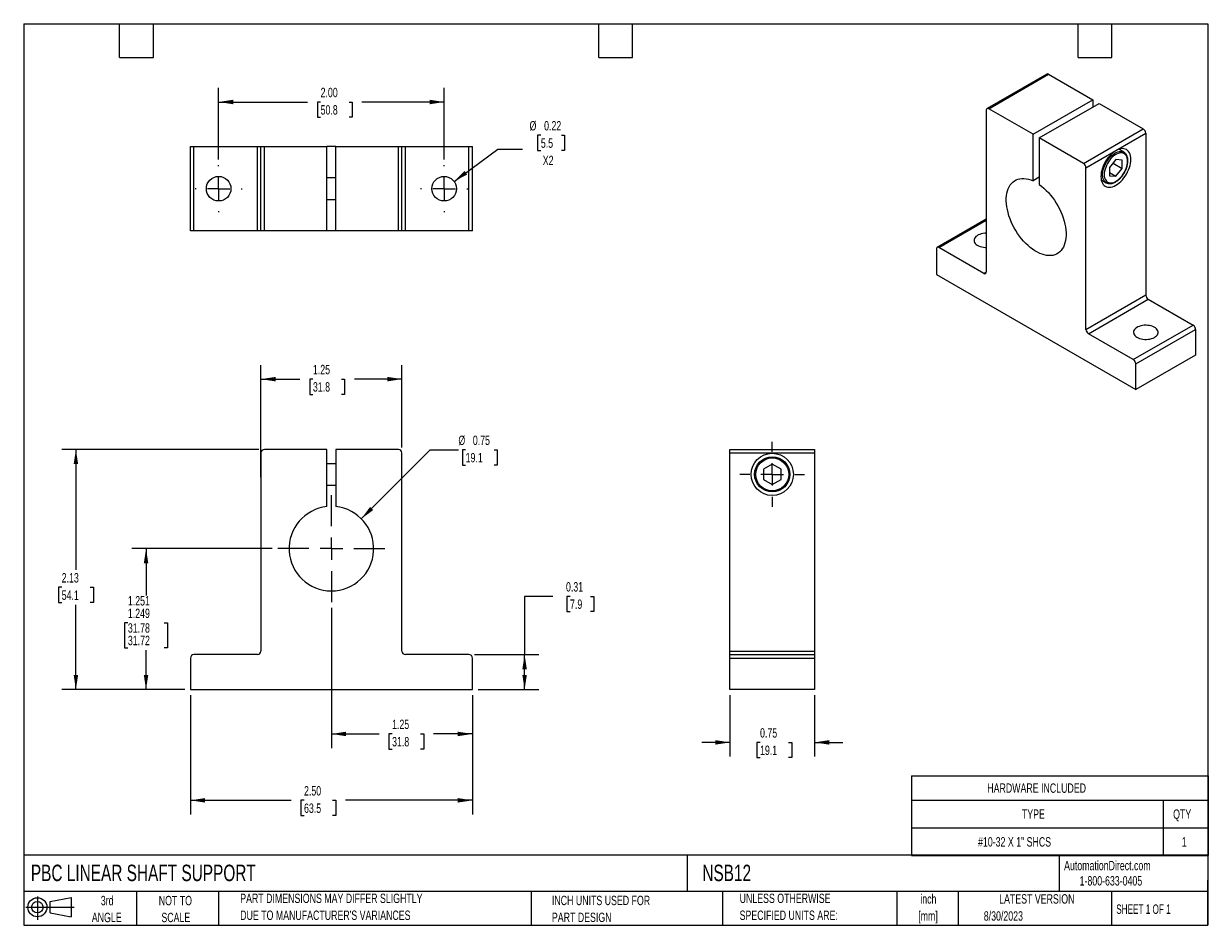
# Model space of a CAD drawing. Header units: inches. Extents: x 0.2 to 10.8, y 0.2 to 8.2.
import ezdxf

# ---------------------------------------------------------------- set-up
doc = ezdxf.new("R2010")
doc.units = ezdxf.units.IN
doc.header["$MEASUREMENT"] = 0
doc.linetypes.add('CENTERX2', pattern=[0.8, 0.5, -0.1, 0.1, -0.1])
doc.layers.add('CENTER', color=40, linetype='CENTERX2')
doc.layers.add('SLD-DEFPOINTS', color=7, linetype='Continuous')
doc.layers.add('DIMENSIONS', color=140, linetype='Continuous', lineweight=25)
doc.layers.add('TEXT', color=140, linetype='Continuous', lineweight=25)
doc.styles.add('SLDTEXTSTYLE0', font='TXT', dxfattribs={"width": 0.7})
doc.styles.add('SLDTEXTSTYLE1', font='TXT', dxfattribs={"width": 0.65})
doc.dimstyles.new('SLDDIMSTYLE0', dxfattribs={"dimtxt": 0.084961, "dimasz": 0.13, "dimexe": 0, "dimexo": 0.0625, "dimgap": 0.02124, "dimtad": 0, "dimtih": 1, "dimtoh": 1, "dimdec": 3, "dimrnd": 1e-09, "dimzin": 4, "dimdsep": 46, "dimtxsty": 'SLDTEXTSTYLE0', "dimsah": 1, "dimcen": 0.09, "dimadec": 0, "dimazin": 1, "dimlim": 1, "dimtp": 0.001, "dimtm": 0.001, "dimtfac": 1, "dimtdec": 3, "dimtofl": 0, "dimtmove": 0, "dimatfit": 3, "dimfxl": 0, "dimfrac": 2, "dimtolj": 1, "dimtzin": 12, "dimarcsym": 0})
doc.dimstyles.new('SLDDIMSTYLE1', dxfattribs={"dimtxt": 0.084961, "dimasz": 0.13, "dimexe": 0, "dimexo": 0.0625, "dimgap": 0.02124, "dimtad": 0, "dimtih": 1, "dimtoh": 1, "dimrnd": 1e-09, "dimzin": 12, "dimdsep": 46, "dimtxsty": 'SLDTEXTSTYLE0', "dimsah": 1, "dimcen": 0.09, "dimadec": 0, "dimazin": 3, "dimtfac": 1, "dimtofl": 0, "dimtmove": 0, "dimatfit": 3, "dimfxl": 0, "dimfrac": 2, "dimtolj": 1, "dimtzin": 12, "dimarcsym": 0})
doc.dimstyles.new('SLDDIMSTYLE2', dxfattribs={"dimtxt": 0.084961, "dimasz": 0.13, "dimexe": 0, "dimexo": 0.0625, "dimgap": 0.02124, "dimtad": 0, "dimtih": 1, "dimtoh": 1, "dimrnd": 1e-09, "dimzin": 4, "dimdsep": 46, "dimtxsty": 'SLDTEXTSTYLE0', "dimsah": 1, "dimcen": 0.09, "dimadec": 0, "dimazin": 1, "dimtfac": 1, "dimtofl": 0, "dimtmove": 0, "dimatfit": 3, "dimfxl": 0, "dimfrac": 2, "dimtolj": 1, "dimtzin": 12, "dimarcsym": 0})
doc.dimstyles.new('SLDDIMSTYLE3', dxfattribs={"dimtxt": 0.084961, "dimasz": 0.13, "dimexe": 0, "dimexo": 0.0625, "dimgap": 0.02124, "dimtad": 0, "dimtih": 1, "dimtoh": 1, "dimrnd": 1e-09, "dimdsep": 46, "dimtxsty": 'SLDTEXTSTYLE0', "dimsah": 1, "dimcen": 0.09, "dimadec": 0, "dimazin": 2, "dimtfac": 1, "dimtofl": 0, "dimtmove": 0, "dimatfit": 3, "dimfxl": 0, "dimfrac": 2, "dimtolj": 1, "dimtzin": 12, "dimarcsym": 0})
doc.dimstyles.new('SLDDIMSTYLE4', dxfattribs={"dimtxt": 0.084961, "dimasz": 0.13, "dimexe": 0, "dimexo": 0.0625, "dimgap": 0.02124, "dimtad": 0, "dimtih": 1, "dimtoh": 1, "dimrnd": 1e-09, "dimdsep": 46, "dimtxsty": 'SLDTEXTSTYLE0', "dimsah": 1, "dimcen": 0, "dimadec": 0, "dimazin": 2, "dimtfac": 1, "dimtofl": 0, "dimtmove": 0, "dimatfit": 3, "dimfxl": 0, "dimfrac": 2, "dimtolj": 1, "dimtzin": 12, "dimarcsym": 0})
doc.dimstyles.new('SLDDIMSTYLE5', dxfattribs={"dimtxt": 0.084961, "dimasz": 0.13, "dimexe": 0, "dimexo": 0.0625, "dimgap": 0.02124, "dimtad": 0, "dimtih": 1, "dimtoh": 1, "dimrnd": 1e-09, "dimdsep": 46, "dimtxsty": 'SLDTEXTSTYLE0', "dimsah": 1, "dimcen": 0.09, "dimadec": 0, "dimazin": 2, "dimtfac": 1, "dimtmove": 0, "dimatfit": 0, "dimfxl": 0, "dimfrac": 2, "dimtolj": 1, "dimtzin": 12, "dimarcsym": 0})
doc.dimstyles.new('SLDDIMSTYLE6', dxfattribs={"dimtxt": 0.084961, "dimasz": 0.13, "dimexe": 0, "dimexo": 0.0625, "dimgap": 0.02124, "dimtad": 0, "dimtih": 1, "dimtoh": 1, "dimrnd": 1e-09, "dimdsep": 46, "dimtxsty": 'SLDTEXTSTYLE0', "dimsah": 1, "dimcen": 0, "dimadec": 0, "dimazin": 2, "dimtfac": 1, "dimtofl": 0, "dimtmove": 0, "dimatfit": 3, "dimfxl": 0, "dimfrac": 2, "dimtolj": 1, "dimtzin": 12, "dimarcsym": 0})

# ---------------------------------------------------------------- blocks, each defined once
blk = doc.blocks.new('Block11')
at = {"color": 7, "linetype": 'Continuous', "lineweight": 18}
for p, q in [((0, 0.113), (0.428, 0.113)), ((0.102, 0.209), (0.102, 0)), ((0.216, 0.164), (0.401, 0.198)), ((0.216, 0.063), (0.216, 0.164)), ((0.401, 0.198), (0.401, 0.029)), ((0.216, 0.063), (0.401, 0.029))]:
    blk.add_line(p, q, dxfattribs=at)
for radius in [0.0846, 0.0506]:
    blk.add_circle((0.102, 0.113), radius, dxfattribs=at)
blk = doc.blocks.new('Block12')
at = {"layer": 'SLD-DEFPOINTS'}
blk.add_blockref('Block11', (0, 0), dxfattribs=at)
blk = doc.blocks.new('SW_NOTE_0')
at = {"layer": 'TEXT', "color": 0, "char_height": 0.0833, "attachment_point": 2, "style": 'SLDTEXTSTYLE0'}
for s, insert in [('inch', (0.125, 0.107)), ('[mm]', (0.122, -0.043))]:
    blk.add_mtext(s, dxfattribs=dict(at, insert=insert))
blk = doc.blocks.new('SW_NOTE_0_1')
at = {"layer": 'TEXT', "color": 0, "char_height": 0.08333, "attachment_point": 1, "style": 'SLDTEXTSTYLE0'}
for s, insert in [('UNLESS OTHERWISE', (0, 0.107)), ('SPECIFIED UNITS ARE:', (0, -0.043))]:
    blk.add_mtext(s, dxfattribs=dict(at, insert=insert))
blk = doc.blocks.new('SW_NOTE_0_2')
at = {"layer": 'TEXT', "color": 0, "char_height": 0.08333, "attachment_point": 1, "style": 'SLDTEXTSTYLE0'}
for s, insert in [('PART DIMENSIONS MAY DIFFER SLIGHTLY', (0, 0.107)), ("DUE TO MANUFACTURER'S VARIANCES", (0, -0.043))]:
    blk.add_mtext(s, dxfattribs=dict(at, insert=insert))
blk = doc.blocks.new('SW_NOTE_0_3')
at = {"layer": 'TEXT', "color": 0, "char_height": 0.0833, "attachment_point": 2, "style": 'SLDTEXTSTYLE0'}
for s, insert in [('NOT TO', (0.207, 0.107)), ('SCALE', (0.211, -0.043))]:
    blk.add_mtext(s, dxfattribs=dict(at, insert=insert))
blk = doc.blocks.new('SW_NOTE_0_4')
at = {"layer": 'TEXT', "color": 0, "char_height": 0.0833, "attachment_point": 2, "style": 'SLDTEXTSTYLE0'}
for s, insert in [('3rd', (0.091, 0.107)), ('ANGLE', (0.087, -0.043))]:
    blk.add_mtext(s, dxfattribs=dict(at, insert=insert))
blk = doc.blocks.new('SW_NOTE_0_5')
at = {"layer": 'TEXT', "color": 0, "char_height": 0.08333, "attachment_point": 1, "style": 'SLDTEXTSTYLE0'}
for s, insert in [('INCH UNITS USED FOR', (0, 0.107)), ('PART DESIGN', (0, -0.043))]:
    blk.add_mtext(s, dxfattribs=dict(at, insert=insert))
blk = doc.blocks.new('SW_TABLEANNOTATION_0')
at = {"layer": 'TEXT', "color": 0}
for p, q in [((0, 0), (0, -0.216)), ((0, 0), (2.232, 0)), ((2.232, 0), (2.632, 0)), ((2.632, 0), (2.632, -0.216)), ((0, -0.216), (0, -0.462)), ((0, -0.216), (2.232, -0.216)), ((2.232, -0.216), (2.232, -0.462)), ((2.232, -0.216), (2.632, -0.216)), ((2.632, -0.216), (2.632, -0.462)), ((0, -0.462), (0, -0.708)), ((0, -0.462), (2.232, -0.462)), ((2.232, -0.462), (2.232, -0.708)), ((2.232, -0.462), (2.632, -0.462)), ((2.632, -0.462), (2.632, -0.708)), ((0, -0.708), (2.232, -0.708)), ((2.232, -0.708), (2.632, -0.708))]:
    blk.add_line(p, q, dxfattribs=at)
at = {"layer": 'TEXT', "color": 0, "attachment_point": 1, "style": 'SLDTEXTSTYLE0'}
for s, insert, char_height in [('HARDWARE INCLUDED', (0.672, -0.067), 0.08333), ('TYPE', (0.979, -0.298), 0.0833), ('QTY', (2.32, -0.298), 0.0833), ('#10-32 X 1" SHCS', (0.59, -0.544), 0.08333), ('1', (2.397, -0.544), 0.0833)]:
    blk.add_mtext(s, dxfattribs=dict(at, insert=insert, char_height=char_height))
blk = doc.blocks.new('_D')
at = {"layer": 'DIMENSIONS'}
for p, q in [((2.454, 3.592), (1.21, 3.592)), ((1.335, 3.592), (1.335, 3.175)), ((1.174, 2.934), (1.145, 2.934)), ((1.145, 2.934), (1.145, 2.711)), ((1.497, 2.934), (1.525, 2.934)), ((1.525, 2.934), (1.525, 2.711)), ((1.145, 2.711), (1.174, 2.711)), ((1.335, 2.342), (1.335, 2.692)), ((1.525, 2.711), (1.497, 2.711)), ((1.679, 2.342), (1.21, 2.342))]:
    blk.add_line(p, q, dxfattribs=at)
for points in [[(1.335, 3.592), (1.315, 3.462), (1.355, 3.462)], [(1.335, 2.342), (1.355, 2.472), (1.315, 2.472)]]:
    blk.add_solid(points, dxfattribs=at)
at = {"layer": 'DIMENSIONS', "char_height": 0.0833, "attachment_point": 1, "style": 'SLDTEXTSTYLE0'}
for s, insert in [('1.251', (1.174, 3.171)), ('1.249', (1.174, 3.06)), ('31.78', (1.174, 2.93)), ('31.72', (1.174, 2.819))]:
    blk.add_mtext(s, dxfattribs=dict(at, insert=insert))
blk = doc.blocks.new('_D_1')
at = {"layer": 'DIMENSIONS'}
for p, q in [((2.335, 4.472), (0.588, 4.472)), ((0.713, 4.472), (0.713, 3.403)), ((0.587, 3.249), (0.558, 3.249)), ((0.558, 3.249), (0.558, 3.114)), ((0.839, 3.249), (0.868, 3.249)), ((0.868, 3.249), (0.868, 3.114)), ((0.558, 3.114), (0.587, 3.114)), ((0.713, 2.342), (0.713, 3.095)), ((0.868, 3.114), (0.839, 3.114)), ((1.679, 2.342), (0.588, 2.342))]:
    blk.add_line(p, q, dxfattribs=at)
for points in [[(0.713, 4.472), (0.693, 4.342), (0.733, 4.342)], [(0.713, 2.342), (0.733, 2.472), (0.693, 2.472)]]:
    blk.add_solid(points, dxfattribs=at)
at = {"layer": 'DIMENSIONS', "char_height": 0.0833, "attachment_point": 1, "style": 'SLDTEXTSTYLE0'}
for s, insert in [('2.13', (0.587, 3.375)), ('54.1', (0.587, 3.221))]:
    blk.add_mtext(s, dxfattribs=dict(at, insert=insert))
blk = doc.blocks.new('_D_2')
at = {"layer": 'DIMENSIONS'}
for p, q in [((2.979, 3.067), (2.979, 1.823)), ((4.229, 2.292), (4.229, 1.823)), ((2.979, 1.948), (3.402, 1.948)), ((3.517, 1.948), (3.489, 1.948)), ((3.489, 1.948), (3.489, 1.813)), ((3.77, 1.948), (3.798, 1.948)), ((3.798, 1.948), (3.798, 1.813)), ((4.229, 1.948), (3.885, 1.948)), ((3.489, 1.813), (3.517, 1.813)), ((3.798, 1.813), (3.77, 1.813))]:
    blk.add_line(p, q, dxfattribs=at)
for points in [[(2.979, 1.948), (3.109, 1.928), (3.109, 1.968)], [(4.229, 1.948), (4.099, 1.968), (4.099, 1.928)]]:
    blk.add_solid(points, dxfattribs=at)
at = {"layer": 'DIMENSIONS', "char_height": 0.0833, "attachment_point": 1, "style": 'SLDTEXTSTYLE0'}
for s, insert in [('1.25', (3.517, 2.075)), ('31.8', (3.517, 1.921))]:
    blk.add_mtext(s, dxfattribs=dict(at, insert=insert))
blk = doc.blocks.new('_D_3')
at = {"layer": 'DIMENSIONS'}
for p, q in [((1.729, 2.292), (1.729, 1.234)), ((4.229, 2.292), (4.229, 1.234)), ((1.729, 1.359), (2.621, 1.359)), ((2.736, 1.359), (2.708, 1.359)), ((2.708, 1.359), (2.708, 1.224)), ((2.989, 1.359), (3.017, 1.359)), ((3.017, 1.359), (3.017, 1.224)), ((4.229, 1.359), (3.104, 1.359)), ((2.708, 1.224), (2.736, 1.224)), ((3.017, 1.224), (2.989, 1.224))]:
    blk.add_line(p, q, dxfattribs=at)
for points in [[(1.729, 1.359), (1.859, 1.339), (1.859, 1.379)], [(4.229, 1.359), (4.099, 1.379), (4.099, 1.339)]]:
    blk.add_solid(points, dxfattribs=at)
at = {"layer": 'DIMENSIONS', "char_height": 0.0833, "attachment_point": 1, "style": 'SLDTEXTSTYLE0'}
for s, insert in [('2.50', (2.736, 1.485)), ('63.5', (2.736, 1.331))]:
    blk.add_mtext(s, dxfattribs=dict(at, insert=insert))
blk = doc.blocks.new('_D_4')
at = {"layer": 'DIMENSIONS'}
for p, q in [((4.942, 3.168), (4.692, 3.168)), ((4.692, 3.168), (4.692, 2.652)), ((5.095, 3.168), (5.066, 3.168)), ((5.066, 3.168), (5.066, 3.033)), ((5.277, 3.168), (5.305, 3.168)), ((5.305, 3.168), (5.305, 3.033)), ((5.066, 3.033), (5.095, 3.033)), ((5.305, 3.033), (5.277, 3.033)), ((4.248, 2.652), (4.817, 2.652)), ((4.692, 2.342), (4.692, 2.652)), ((4.279, 2.342), (4.817, 2.342))]:
    blk.add_line(p, q, dxfattribs=at)
for points in [[(4.692, 2.652), (4.672, 2.522), (4.712, 2.522)], [(4.692, 2.342), (4.712, 2.472), (4.672, 2.472)]]:
    blk.add_solid(points, dxfattribs=at)
at = {"layer": 'DIMENSIONS', "char_height": 0.0833, "attachment_point": 1, "style": 'SLDTEXTSTYLE0'}
for s, insert in [('0.31', (5.059, 3.295)), ('7.9', (5.095, 3.141))]:
    blk.add_mtext(s, dxfattribs=dict(at, insert=insert))
blk = doc.blocks.new('_D_5')
at = {"layer": 'DIMENSIONS'}
for p, q in [((3.244, 3.857), (3.855, 4.468)), ((3.855, 4.468), (4.105, 4.468)), ((4.169, 4.468), (4.141, 4.468)), ((4.141, 4.468), (4.141, 4.333)), ((4.422, 4.468), (4.45, 4.468)), ((4.45, 4.468), (4.45, 4.333)), ((4.141, 4.333), (4.169, 4.333)), ((4.45, 4.333), (4.422, 4.333))]:
    blk.add_line(p, q, dxfattribs=at)
blk.add_solid([(3.244, 3.857), (3.35, 3.935), (3.322, 3.963)], dxfattribs=at)
at = {"layer": 'DIMENSIONS', "char_height": 0.0833, "attachment_point": 1, "style": 'SLDTEXTSTYLE0'}
for s, insert in [('%%c', (4.105, 4.595)), ('0.75', (4.233, 4.595)), ('19.1', (4.169, 4.441))]:
    blk.add_mtext(s, dxfattribs=dict(at, insert=insert))
blk = doc.blocks.new('_D_6')
at = {"layer": 'DIMENSIONS'}
for p, q in [((2.354, 4.226), (2.354, 5.221)), ((3.604, 4.491), (3.604, 5.221)), ((2.354, 5.096), (2.7, 5.096)), ((2.815, 5.096), (2.787, 5.096)), ((2.787, 5.096), (2.787, 4.961)), ((3.068, 5.096), (3.096, 5.096)), ((3.096, 5.096), (3.096, 4.961)), ((3.604, 5.096), (3.183, 5.096)), ((2.787, 4.961), (2.815, 4.961)), ((3.096, 4.961), (3.068, 4.961))]:
    blk.add_line(p, q, dxfattribs=at)
for points in [[(2.354, 5.096), (2.484, 5.076), (2.484, 5.116)], [(3.604, 5.096), (3.474, 5.116), (3.474, 5.076)]]:
    blk.add_solid(points, dxfattribs=at)
at = {"layer": 'DIMENSIONS', "char_height": 0.0833, "attachment_point": 1, "style": 'SLDTEXTSTYLE0'}
for s, insert in [('1.25', (2.815, 5.223)), ('31.8', (2.815, 5.069))]:
    blk.add_mtext(s, dxfattribs=dict(at, insert=insert))
blk = doc.blocks.new('SW_CENTERMARKSYMBOL_0')
at = {"layer": 'CENTER', "color": 0}
for p, q in [((0, 0.2), (0, 0.475)), ((-0.2, 0), (-0.475, 0)), ((0, 0), (-0.1, 0)), ((0, 0), (0, 0.1)), ((0, 0), (0, -0.1)), ((0, 0), (0.1, 0)), ((0.2, 0), (0.475, 0)), ((0, -0.2), (0, -0.475))]:
    blk.add_line(p, q, dxfattribs=at)
blk = doc.blocks.new('_D_7')
at = {"layer": 'DIMENSIONS'}
for p, q in [((6.513, 2.292), (6.513, 1.748)), ((7.263, 2.292), (7.263, 1.748)), ((6.513, 1.873), (6.263, 1.873)), ((6.78, 1.873), (6.752, 1.873)), ((6.752, 1.873), (6.752, 1.738)), ((7.033, 1.873), (7.061, 1.873)), ((7.061, 1.873), (7.061, 1.738)), ((7.263, 1.873), (7.513, 1.873)), ((6.752, 1.738), (6.78, 1.738)), ((7.061, 1.738), (7.033, 1.738))]:
    blk.add_line(p, q, dxfattribs=at)
for points in [[(6.513, 1.873), (6.383, 1.893), (6.383, 1.853)], [(7.263, 1.873), (7.393, 1.853), (7.393, 1.893)]]:
    blk.add_solid(points, dxfattribs=at)
at = {"layer": 'DIMENSIONS', "char_height": 0.0833, "attachment_point": 1, "style": 'SLDTEXTSTYLE0'}
for s, insert in [('0.75', (6.78, 1.999)), ('19.1', (6.78, 1.845))]:
    blk.add_mtext(s, dxfattribs=dict(at, insert=insert))
blk = doc.blocks.new('SW_CENTERMARKSYMBOL_1')
at = {"layer": 'CENTER', "color": 0}
for p, q in [((0, 0.2), (0, 0.2875)), ((-0.2, 0), (-0.2875, 0)), ((0, 0), (-0.1, 0)), ((0, 0), (0, 0.1)), ((0, 0), (0, -0.1)), ((0, 0), (0.1, 0)), ((0.2, 0), (0.2875, 0)), ((0, -0.2), (0, -0.2875))]:
    blk.add_line(p, q, dxfattribs=at)
blk = doc.blocks.new('_D_8')
at = {"layer": 'DIMENSIONS'}
for p, q in [((1.979, 7.045), (1.979, 7.68)), ((3.979, 7.045), (3.979, 7.68)), ((1.979, 7.555), (2.768, 7.555)), ((2.883, 7.555), (2.854, 7.555)), ((2.854, 7.555), (2.854, 7.42)), ((3.135, 7.555), (3.164, 7.555)), ((3.164, 7.555), (3.164, 7.42)), ((3.979, 7.555), (3.25, 7.555)), ((2.854, 7.42), (2.883, 7.42)), ((3.164, 7.42), (3.135, 7.42))]:
    blk.add_line(p, q, dxfattribs=at)
for points in [[(1.979, 7.555), (2.109, 7.535), (2.109, 7.575)], [(3.979, 7.555), (3.849, 7.575), (3.849, 7.535)]]:
    blk.add_solid(points, dxfattribs=at)
at = {"layer": 'DIMENSIONS', "char_height": 0.0833, "attachment_point": 1, "style": 'SLDTEXTSTYLE0'}
for s, insert in [('2.00', (2.883, 7.681)), ('50.8', (2.883, 7.527))]:
    blk.add_mtext(s, dxfattribs=dict(at, insert=insert))
blk = doc.blocks.new('_D_9')
at = {"layer": 'DIMENSIONS'}
for p, q in [((4.836, 7.26), (4.807, 7.26)), ((4.807, 7.26), (4.807, 7.125)), ((5.018, 7.26), (5.046, 7.26)), ((5.046, 7.26), (5.046, 7.125)), ((4.067, 6.851), (4.455, 7.137)), ((4.455, 7.137), (4.674, 7.137)), ((4.807, 7.125), (4.836, 7.125)), ((5.046, 7.125), (5.018, 7.125))]:
    blk.add_line(p, q, dxfattribs=at)
blk.add_solid([(4.067, 6.851), (4.183, 6.912), (4.159, 6.944)], dxfattribs=at)
at = {"layer": 'DIMENSIONS', "char_height": 0.0833, "attachment_point": 1, "style": 'SLDTEXTSTYLE0'}
for s, insert in [('%%c', (4.736, 7.386)), ('0.22', (4.865, 7.386)), ('5.5', (4.836, 7.232)), ('X2', (4.853, 7.078))]:
    blk.add_mtext(s, dxfattribs=dict(at, insert=insert))
blk = doc.blocks.new('SW_CENTERMARKSYMBOL_2')
at = {"layer": 'CENTER', "color": 0}
for p, q in [((0, 0.2), (0, 0.209)), ((-0.2, 0), (-0.209, 0)), ((0, 0), (-0.1, 0)), ((0, 0), (0, 0.1)), ((0, 0), (0, -0.1)), ((0, 0), (0.1, 0)), ((0.2, 0), (0.209, 0)), ((0, -0.2), (0, -0.209))]:
    blk.add_line(p, q, dxfattribs=at)
blk = doc.blocks.new('SW_CENTERMARKSYMBOL_3')
at = {"layer": 'CENTER', "color": 0}
for p, q in [((0, 0.2), (0, 0.209)), ((-0.2, 0), (-0.209, 0)), ((0, 0), (-0.1, 0)), ((0, 0), (0, 0.1)), ((0, 0), (0, -0.1)), ((0, 0), (0.1, 0)), ((0.2, 0), (0.209, 0)), ((0, -0.2), (0, -0.209))]:
    blk.add_line(p, q, dxfattribs=at)

msp = doc.modelspace()

# ---------------------------------------------------------------- linework, layer by layer
for p, q in [((9.3233, 7.8026), (8.793, 7.4965)), ((8.8086, 7.4949), (9.3389, 7.8011)), ((9.3389, 7.8011), (9.7309, 7.5748)), ((9.2005, 7.2687), (9.7309, 7.5748)), ((9.7309, 7.5748), (9.7309, 7.5104)), ((8.7865, 7.4822), (8.7865, 6.0471)), ((9.2005, 7.2687), (8.8086, 7.4949)), ((9.2564, 7.2364), (9.7867, 7.5426)), ((9.7867, 7.5426), (10.1786, 7.3164)), ((9.2005, 6.8546), (9.2005, 7.2687)), ((9.6483, 7.0102), (10.1786, 7.3164)), ((9.6704, 6.9719), (10.2007, 7.2781)), ((10.2007, 7.2781), (10.2007, 5.843)), ((1.7288, 6.4109), (1.7288, 7.1609)), ((1.7288, 7.1609), (1.7601, 7.1609)), ((1.7601, 6.4109), (1.7601, 7.1609)), ((1.7601, 7.1609), (2.3226, 7.1609)), ((2.3226, 6.4109), (2.3226, 7.1609)), ((2.3226, 7.1609), (2.3538, 7.1609)), ((2.3538, 6.4109), (2.3538, 7.1609)), ((2.3538, 7.1609), (2.3851, 7.1609)), ((2.3851, 6.4109), (2.3851, 7.1609)), ((2.3851, 7.1609), (2.9393, 7.1609)), ((2.9393, 6.4109), (2.9393, 7.1609)), ((3.0183, 7.1609), (2.9393, 7.1609)), ((3.0183, 6.4109), (3.0183, 7.1609)), ((3.0183, 7.1609), (3.5726, 7.1609)), ((3.5726, 6.4109), (3.5726, 7.1609)), ((3.5726, 7.1609), (3.6038, 7.1609)), ((3.6038, 6.4109), (3.6038, 7.1609)), ((3.6038, 7.1609), (3.6351, 7.1609)), ((3.6351, 6.4109), (3.6351, 7.1609)), ((3.6351, 7.1609), (4.1976, 7.1609)), ((4.1976, 6.4109), (4.1976, 7.1609)), ((4.1976, 7.1609), (4.2288, 7.1609)), ((4.2288, 6.4109), (4.2288, 7.1609)), ((9.2564, 7.2364), (9.2564, 6.8224)), ((9.6483, 7.0102), (9.2564, 7.2364)), ((9.9356, 7.0437), (9.8803, 6.975)), ((9.9908, 7.0388), (9.9356, 7.0437)), ((10.0066, 7.1095), (9.9619, 7.1353)), ((9.9908, 6.9651), (9.9908, 7.0388)), ((9.6704, 5.5369), (9.6704, 6.9719)), ((9.8803, 6.975), (9.8803, 6.9013)), ((9.9099, 7.0118), (9.9908, 6.9651)), ((9.9356, 6.8964), (9.9908, 6.9651)), ((3.0183, 6.8809), (2.9393, 6.8809)), ((9.2564, 6.8869), (9.2005, 6.8546)), ((9.8056, 6.8647), (9.8504, 6.8388)), ((9.8504, 6.8388), (9.8491, 6.8396)), ((9.8803, 6.9283), (9.9356, 6.8964)), ((9.8803, 6.9013), (9.9356, 6.8964)), ((2.9393, 6.6909), (3.0183, 6.6909)), ((8.7865, 6.5169), (8.3511, 6.2655)), ((1.7601, 6.4109), (1.7288, 6.4109)), ((2.3226, 6.4109), (1.7601, 6.4109)), ((2.3538, 6.4109), (2.3226, 6.4109)), ((2.3851, 6.4109), (2.3538, 6.4109)), ((2.9393, 6.4109), (2.3851, 6.4109)), ((3.0183, 6.4109), (2.9393, 6.4109)), ((3.5726, 6.4109), (3.0183, 6.4109)), ((3.6038, 6.4109), (3.5726, 6.4109)), ((3.6351, 6.4109), (3.6038, 6.4109)), ((4.1976, 6.4109), (3.6351, 6.4109)), ((4.2288, 6.4109), (4.1976, 6.4109)), ((8.3667, 6.264), (8.7865, 6.5063)), ((8.3446, 6.2512), (8.3446, 6.0236)), ((8.7644, 6.0343), (8.3667, 6.264)), ((8.3446, 6.0236), (10.1123, 5.0031)), ((8.7644, 6.0343), (8.7865, 6.0471)), ((9.6704, 5.5369), (10.2007, 5.843)), ((9.6925, 5.4986), (10.2228, 5.8047)), ((10.2228, 5.8047), (10.6206, 5.5751)), ((10.0902, 5.269), (10.6206, 5.5751)), ((10.0902, 5.269), (9.6925, 5.4986)), ((10.1123, 5.2307), (10.6427, 5.5368)), ((10.6427, 5.5368), (10.6427, 5.3092)), ((10.6427, 5.3092), (10.1123, 5.0031)), ((10.1123, 5.0031), (10.1123, 5.2307)), ((2.3538, 4.4409), (2.3538, 2.6834)), ((2.9393, 4.4721), (2.3851, 4.4721)), ((2.9393, 3.965), (2.9393, 4.4721)), ((3.0183, 4.4721), (3.0183, 3.965)), ((3.5726, 4.4721), (3.0183, 4.4721)), ((3.6038, 2.6834), (3.6038, 4.4409)), ((6.5131, 4.4721), (7.2631, 4.4721)), ((6.5131, 4.4409), (6.5131, 4.4721)), ((6.5131, 4.4409), (7.2631, 4.4409)), ((6.5131, 2.6834), (6.5131, 4.4409)), ((7.2631, 4.4721), (7.2631, 4.4409)), ((7.2631, 4.4409), (7.2631, 2.6834)), ((3.0183, 4.3461), (2.9393, 4.3461)), ((6.8881, 4.3413), (6.81, 4.2962)), ((6.9662, 4.2962), (6.8881, 4.3413)), ((6.81, 4.2962), (6.81, 4.206)), ((6.81, 4.206), (6.8881, 4.1609)), ((6.8881, 4.1609), (6.9662, 4.206)), ((6.9662, 4.206), (6.9662, 4.2962)), ((2.9393, 4.1561), (3.0183, 4.1561)), ((2.3226, 2.6521), (1.7601, 2.6521)), ((4.1976, 2.6521), (3.6351, 2.6521)), ((6.5131, 2.6834), (7.2631, 2.6834)), ((6.5131, 2.6521), (6.5131, 2.6834)), ((6.5131, 2.6521), (7.2631, 2.6521)), ((6.5131, 2.6209), (6.5131, 2.6521)), ((7.2631, 2.6834), (7.2631, 2.6521)), ((7.2631, 2.6521), (7.2631, 2.6209)), ((1.7288, 2.6209), (1.7288, 2.3421)), ((4.2288, 2.3421), (4.2288, 2.6209)), ((6.5131, 2.3421), (6.5131, 2.6209)), ((6.5131, 2.6209), (7.2631, 2.6209)), ((7.2631, 2.6209), (7.2631, 2.3421)), ((1.7288, 2.3421), (4.2288, 2.3421)), ((7.2631, 2.3421), (6.5131, 2.3421))]:
    msp.add_line(p, q)
at = {"flags": 128}
for points in [[(10.0681, 7.0466), (10.0673, 7.0633), (10.0648, 7.0788), (10.0607, 7.0929), (10.055, 7.1055), (10.0478, 7.1163), (10.0392, 7.1254), (10.0293, 7.1324), (10.0182, 7.1375), (10.0061, 7.1404), (9.9931, 7.1412), (9.9794, 7.1399), (9.9651, 7.1364), (9.9504, 7.1308), (9.9356, 7.1232), (9.9207, 7.1136), (9.9061, 7.1023), (9.8918, 7.0893), (9.878, 7.0748), (9.865, 7.059), (9.8529, 7.042), (9.8418, 7.0242), (9.8319, 7.0057), (9.8233, 6.9867), (9.8161, 6.9675), (9.8104, 6.9484), (9.8063, 6.9295), (9.8038, 6.9111), (9.803, 6.8935), (9.8038, 6.8769), (9.8063, 6.8614), (9.8104, 6.8473), (9.8161, 6.8347), (9.8233, 6.8238), (9.8319, 6.8148), (9.8418, 6.8077), (9.8529, 6.8026), (9.865, 6.7997), (9.878, 6.7989), (9.8918, 6.8003), (9.9061, 6.8038), (9.9207, 6.8094), (9.9356, 6.817), (9.9504, 6.8265), (9.9651, 6.8378), (9.9794, 6.8508), (9.9931, 6.8653), (10.0061, 6.8811), (10.0182, 6.8981), (10.0293, 6.9159), (10.0392, 6.9344), (10.0478, 6.9534), (10.055, 6.9726), (10.0607, 6.9917), (10.0648, 7.0106), (10.0673, 7.029), (10.0681, 7.0466)], [(9.8491, 6.8396), (9.8424, 6.8445), (9.8346, 6.8528), (9.8281, 6.8629), (9.8232, 6.8747), (9.8199, 6.888), (9.8182, 6.9026), (9.8182, 6.9183), (9.8199, 6.9349), (9.8232, 6.952), (9.8281, 6.9695), (9.8346, 6.9871), (9.8424, 7.0044), (9.8516, 7.0213), (9.8619, 7.0375), (9.8733, 7.0527), (9.8854, 7.0668), (9.8983, 7.0794), (9.9115, 7.0904), (9.9251, 7.0997), (9.9387, 7.1071), (9.9521, 7.1124), (9.9652, 7.1157), (9.9777, 7.1168), (9.9895, 7.1157), (10.0004, 7.1125), (10.0071, 7.1092)], [(10.039, 7.0298), (10.0382, 7.0443), (10.0357, 7.0576), (10.0317, 7.0695), (10.0262, 7.0799), (10.0192, 7.0886), (10.011, 7.0953), (10.0015, 7.1001), (9.991, 7.1029), (9.9796, 7.1035), (9.9675, 7.1021), (9.9549, 7.0986), (9.9421, 7.093), (9.9291, 7.0855), (9.9162, 7.0762), (9.9036, 7.0652), (9.8915, 7.0527), (9.8802, 7.0389), (9.8696, 7.024), (9.8602, 7.0083), (9.8519, 6.992), (9.8449, 6.9753), (9.8394, 6.9585), (9.8354, 6.9419), (9.833, 6.9258), (9.8322, 6.9104), (9.833, 6.8959), (9.8354, 6.8825), (9.8394, 6.8706), (9.8449, 6.8602), (9.8519, 6.8516), (9.8602, 6.8448), (9.8696, 6.84), (9.8802, 6.8372), (9.8915, 6.8366), (9.9036, 6.838), (9.9162, 6.8416), (9.9291, 6.8471), (9.9421, 6.8546), (9.9549, 6.8639), (9.9675, 6.8749), (9.9796, 6.8874), (9.991, 6.9012), (10.0015, 6.9161), (10.011, 6.9318), (10.0192, 6.9482), (10.0262, 6.9648), (10.0317, 6.9816), (10.0357, 6.9982), (10.0382, 7.0143), (10.039, 7.0298)], [(9.2564, 6.8224), (9.2771, 6.807), (9.2975, 6.7898), (9.3174, 6.7711), (9.3368, 6.7509), (9.3555, 6.7294), (9.3735, 6.7066), (9.3905, 6.6828), (9.4066, 6.6581), (9.4215, 6.6325), (9.4352, 6.6064), (9.4476, 6.5798), (9.4587, 6.553), (9.4684, 6.526), (9.4765, 6.499), (9.4831, 6.4723), (9.4882, 6.446), (9.4916, 6.4202), (9.4933, 6.3951), (9.4935, 6.3709), (9.492, 6.3477), (9.4888, 6.3257), (9.484, 6.3049), (9.4777, 6.2856), (9.4698, 6.2678), (9.4604, 6.2517), (9.4495, 6.2373), (9.4373, 6.2248), (9.4238, 6.2142), (9.409, 6.2055), (9.3932, 6.199), (9.3763, 6.1945), (9.3585, 6.1921), (9.3399, 6.1918), (9.3206, 6.1937), (9.3007, 6.1977), (9.2804, 6.2038), (9.2598, 6.2119), (9.2389, 6.222), (9.218, 6.2341), (9.1972, 6.248), (9.1765, 6.2637), (9.1562, 6.2811), (9.1363, 6.3001), (9.117, 6.3205), (9.0984, 6.3422), (9.0806, 6.3652), (9.0637, 6.3892), (9.0479, 6.414), (9.0331, 6.4397), (9.0196, 6.4659), (9.0074, 6.4925), (8.9965, 6.5194), (8.9871, 6.5464), (8.9792, 6.5733), (8.9729, 6.6), (8.9681, 6.6263), (8.965, 6.6519), (8.9634, 6.6769), (8.9636, 6.701), (8.9654, 6.724), (8.9688, 6.7458), (8.9738, 6.7664), (8.9804, 6.7854), (8.9886, 6.803), (8.9982, 6.8188), (9.0093, 6.8329), (9.0217, 6.8451), (9.0354, 6.8554), (9.0504, 6.8637), (9.0664, 6.8699), (9.0834, 6.8741), (9.1014, 6.8761), (9.1201, 6.876), (9.1395, 6.8738), (9.1595, 6.8695), (9.1798, 6.8631), (9.2005, 6.8546)], [(8.7865, 6.3907), (8.7726, 6.3902), (8.757, 6.3883), (8.7421, 6.3852), (8.728, 6.3809), (8.7153, 6.3754), (8.704, 6.3689), (8.6945, 6.3615), (8.687, 6.3534), (8.6816, 6.3448), (8.6784, 6.3358), (8.6775, 6.3266), (8.679, 6.3174), (8.6827, 6.3085), (8.6887, 6.3), (8.6967, 6.2921), (8.7067, 6.2849), (8.7183, 6.2787), (8.7314, 6.2734), (8.7457, 6.2694), (8.7609, 6.2666), (8.7766, 6.2651), (8.7865, 6.2648)], [(10.2778, 5.4668), (10.2882, 5.4738), (10.2967, 5.4815), (10.3032, 5.4899), (10.3075, 5.4988), (10.3096, 5.5079), (10.3093, 5.5171), (10.3067, 5.5261), (10.3018, 5.5349), (10.2948, 5.5431), (10.2858, 5.5507), (10.2749, 5.5574), (10.2625, 5.5632), (10.2488, 5.5678), (10.234, 5.5713), (10.2186, 5.5734), (10.2027, 5.5743), (10.1868, 5.5737), (10.1712, 5.5719), (10.1563, 5.5688), (10.1423, 5.5644), (10.1295, 5.559), (10.1182, 5.5525), (10.1087, 5.5451), (10.1012, 5.537), (10.0958, 5.5284), (10.0926, 5.5194), (10.0918, 5.5102), (10.0932, 5.501), (10.0969, 5.4921), (10.1029, 5.4836), (10.1109, 5.4757), (10.1209, 5.4685), (10.1325, 5.4622), (10.1457, 5.457), (10.1599, 5.453), (10.1751, 5.4502), (10.1908, 5.4487), (10.2067, 5.4485), (10.2225, 5.4497), (10.2378, 5.4522), (10.2523, 5.4559), (10.2658, 5.4608), (10.2778, 5.4668)]]:
    msp.add_lwpolyline(points, dxfattribs=at)
for centre, radius in [((1.9788, 6.7859), 0.109), ((3.9788, 6.7859), 0.109), ((6.8881, 4.2511), 0.1875), ((6.8881, 4.2511), 0.1562), ((6.8881, 4.2511), 0.1462)]:
    msp.add_circle(centre, radius)
for centre, radius, start, end in [((9.3298, 7.7883), 0.0157, 54.38242, 114.30712), ((8.8, 7.4844), 0.0136, 50.79671, 189.21404), ((10.1528, 7.2759), 0.048, 2.60548, 57.39452), ((9.6224, 6.9697), 0.048, 2.60548, 57.39452), ((8.358, 6.2534), 0.0136, 50.79671, 189.21404), ((8.773, 6.0449), 0.0136, 230.79671, 9.21404), ((10.2487, 5.8452), 0.048, 182.60548, 237.39452), ((10.5947, 5.5347), 0.048, 2.60548, 57.39452), ((9.7184, 5.539), 0.048, 182.60548, 237.39452), ((10.0644, 5.2285), 0.048, 2.60548, 57.39452), ((2.3851, 4.4409), 0.0312, 90, 180), ((3.5726, 4.4409), 0.0312, 0, 90), ((2.9788, 3.5921), 0.375, 96.04637, 83.95363), ((1.7601, 2.6209), 0.0312, 90, 180), ((2.3226, 2.6834), 0.0312, 270, 0), ((3.6351, 2.6834), 0.0312, 180, 270), ((4.1976, 2.6209), 0.0312, 0, 90)]:
    msp.add_arc(centre, radius, start, end)
for points, knots in [([(10.0419, 7.0338), (10.0419, 7.0365), (10.0417, 7.0442), (10.0403, 7.0562), (10.0372, 7.0695), (10.0324, 7.0815), (10.0261, 7.0921), (10.0184, 7.1009), (10.012, 7.1065), (10.0079, 7.1086), (10.0071, 7.109)], [0, 0, 0, 0, 0.0794358, 0.2297993, 0.3802338, 0.5299632, 0.6781104, 0.8238569, 0.9669889, 1, 1, 1, 1]), ([(9.849, 6.8398), (9.8515, 6.8384), (9.8572, 6.835), (9.8672, 6.832), (9.8785, 6.8304), (9.8905, 6.8308), (9.903, 6.833), (9.9159, 6.8372), (9.9289, 6.8432), (9.942, 6.851), (9.9548, 6.8605), (9.9673, 6.8715), (9.9793, 6.8838), (9.9906, 6.8973), (10.0011, 6.9117), (10.0106, 6.927), (10.019, 6.9429), (10.0263, 6.9592), (10.0323, 6.9758), (10.0369, 6.9923), (10.0401, 7.0086), (10.0417, 7.0225), (10.0419, 7.0307), (10.0419, 7.0338)], [0, 0, 0, 0, 0.0368276, 0.0835765, 0.1304873, 0.1779894, 0.2262647, 0.2752351, 0.3246727, 0.3743384, 0.4240489, 0.4737102, 0.5233005, 0.572824, 0.6222976, 0.6717435, 0.7211866, 0.7706483, 0.8201509, 0.8697211, 0.919384, 0.9691605, 1, 1, 1, 1])]:
    msp.add_open_spline(points, degree=3, knots=knots)
at = {"layer": 'TEXT'}
for p, q in [((0.25, 8.25), (10.75, 8.25)), ((0.25, 8.25), (0.25, 0.25)), ((1.1, 7.95), (1.1, 8.25)), ((1.4, 7.95), (1.4, 8.25)), ((5.35, 7.95), (5.35, 8.25)), ((5.65, 7.95), (5.65, 8.25)), ((9.6, 7.95), (9.6, 8.25)), ((9.9, 7.95), (9.9, 8.25)), ((10.75, 8.25), (10.75, 0.25)), ((1.1, 7.95), (1.4, 7.95)), ((5.35, 7.95), (5.65, 7.95)), ((9.6, 7.95), (9.9, 7.95)), ((10.75, 0.8711), (0.25, 0.8711)), ((6.1322, 0.8711), (6.1322, 0.55)), ((9.4321, 0.8711), (9.4321, 0.55)), ((10.75, 0.25), (10.75, 0.65)), ((10.75, 0.55), (0.25, 0.55)), ((1.25, 0.55), (1.25, 0.25)), ((1.9768, 0.55), (1.9768, 0.25)), ((4.7499, 0.55), (4.7499, 0.25)), ((6.448, 0.55), (6.448, 0.25)), ((7.9931, 0.55), (7.9931, 0.25)), ((8.5359, 0.55), (8.5359, 0.25)), ((9.8956, 0.55), (9.8956, 0.25)), ((0.25, 0.25), (10.75, 0.25))]:
    msp.add_line(p, q, dxfattribs=at)

# ---------------------------------------------------------------- block references
at = {"layer": 'CENTER'}
for name, p in [('SW_CENTERMARKSYMBOL_2', (1.9788, 6.7859)), ('SW_CENTERMARKSYMBOL_3', (3.9788, 6.7859)), ('SW_CENTERMARKSYMBOL_1', (6.8881, 4.2511)), ('SW_CENTERMARKSYMBOL_0', (2.9788, 3.5921))]:
    msp.add_blockref(name, p, dxfattribs=at)
at = {"layer": 'SLD-DEFPOINTS'}
msp.add_blockref('Block12', (0.2692, 0.2974), dxfattribs=at)
at = {"layer": 'TEXT'}
for name, p in [('SW_TABLEANNOTATION_0', (8.1231, 1.5762)), ('SW_NOTE_0_2', (2.1701, 0.4241)), ('SW_NOTE_0_1', (6.5987, 0.4241)), ('SW_NOTE_0', (8.1476, 0.4183)), ('SW_NOTE_0_4', (0.8995, 0.4043)), ('SW_NOTE_0_3', (1.3881, 0.4043)), ('SW_NOTE_0_5', (4.9342, 0.4055))]:
    msp.add_blockref(name, p, dxfattribs=at)

# ---------------------------------------------------------------- texts
for s, insert, char_height, attachment_point, style in [('PBC LINEAR SHAFT SUPPORT', (0.3136, 0.7881), 0.145833, 1, 'SLDTEXTSTYLE0'), ('NSB12', (6.268, 0.7881), 0.14583, 1, 'SLDTEXTSTYLE0'), ('AutomationDirect.com', (9.4762, 0.8219), 0.083333, 1, 'SLDTEXTSTYLE0'), ('1-800-633-0405', (9.6138, 0.6865), 0.083333, 1, 'SLDTEXTSTYLE0'), ('LATEST VERSION', (9.2343, 0.5261), 0.083333, 2, 'SLDTEXTSTYLE0'), ('SHEET 1 OF 1', (9.9386, 0.4351), 0.083333, 1, 'SLDTEXTSTYLE1'), ('8/30/2023', (8.7643, 0.3745), 0.08333, 1, 'SLDTEXTSTYLE0')]:
    msp.add_mtext(s, dxfattribs=dict(at, insert=insert, char_height=char_height, attachment_point=attachment_point, style=style))

# ---------------------------------------------------------------- dimensions: what is measured, and where the dimension line sits
at = {"layer": 'DIMENSIONS'}
for base, p1, p2, dimstyle, picture, middle in [((3.9788, 7.5546), (1.9788, 6.9949), (3.9788, 6.9949), 'SLDDIMSTYLE2', '_D_8', (3.009, 7.5546)), ((3.6038, 5.0962), (2.3538, 4.1764), (3.6038, 4.4409), 'SLDDIMSTYLE1', '_D_6', (2.9415, 5.0962)), ((2.9788, 1.9484), (4.2288, 2.3421), (2.9788, 3.1171), 'SLDDIMSTYLE1', '_D_2', (3.6435, 1.9484)), ((1.7288, 1.3587), (4.2288, 2.3421), (1.7288, 2.3421), 'SLDDIMSTYLE2', '_D_3', (2.8624, 1.3587)), ((6.5131, 1.8728), (7.2631, 2.3421), (6.5131, 2.3421), 'SLDDIMSTYLE5', '_D_7', (6.9065, 1.8728))]:
    dim = msp.add_linear_dim(base=base, p1=p1, p2=p2, dimstyle=dimstyle, dxfattribs=at)
    dim.commit()
    dim.dimension.update_dxf_attribs({"geometry": picture, "text_midpoint": middle, "dimtype": 160})
dim = msp.add_diameter_dim_2p(p1=(3.891, 6.7213), p2=(4.0666, 6.8506), text='<>\\PX2', dimstyle='SLDDIMSTYLE6', dxfattribs=at)
dim.commit()
dim.dimension.update_dxf_attribs({"geometry": '_D_9', "text_midpoint": (4.9268, 7.1925), "dimtype": 163})
dim = msp.add_diameter_dim_2p(p1=(2.7137, 3.327), p2=(3.244, 3.8573), dimstyle='SLDDIMSTYLE4', dxfattribs=at)
dim.commit()
dim.dimension.update_dxf_attribs({"geometry": '_D_5', "text_midpoint": (4.2954, 4.4683), "dimtype": 163})
for base, p1, p2, dimstyle, picture, middle in [((0.713, 4.4721), (1.7288, 2.3421), (2.3851, 4.4721), 'SLDDIMSTYLE1', '_D_1', (0.713, 3.2488)), ((1.3351, 3.5921), (1.7288, 2.3421), (2.5038, 3.5921), 'SLDDIMSTYLE0', '_D', (1.3351, 2.9337)), ((4.6916, 2.6521), (4.2288, 2.3421), (4.1976, 2.6521), 'SLDDIMSTYLE3', '_D_4', (4.6916, 3.1681))]:
    dim = msp.add_linear_dim(base=base, p1=p1, p2=p2, angle=90, dimstyle=dimstyle, dxfattribs=at)
    dim.commit()
    dim.dimension.update_dxf_attribs({"geometry": picture, "text_midpoint": middle, "dimtype": 160})

doc.saveas('drawing.dxf')
